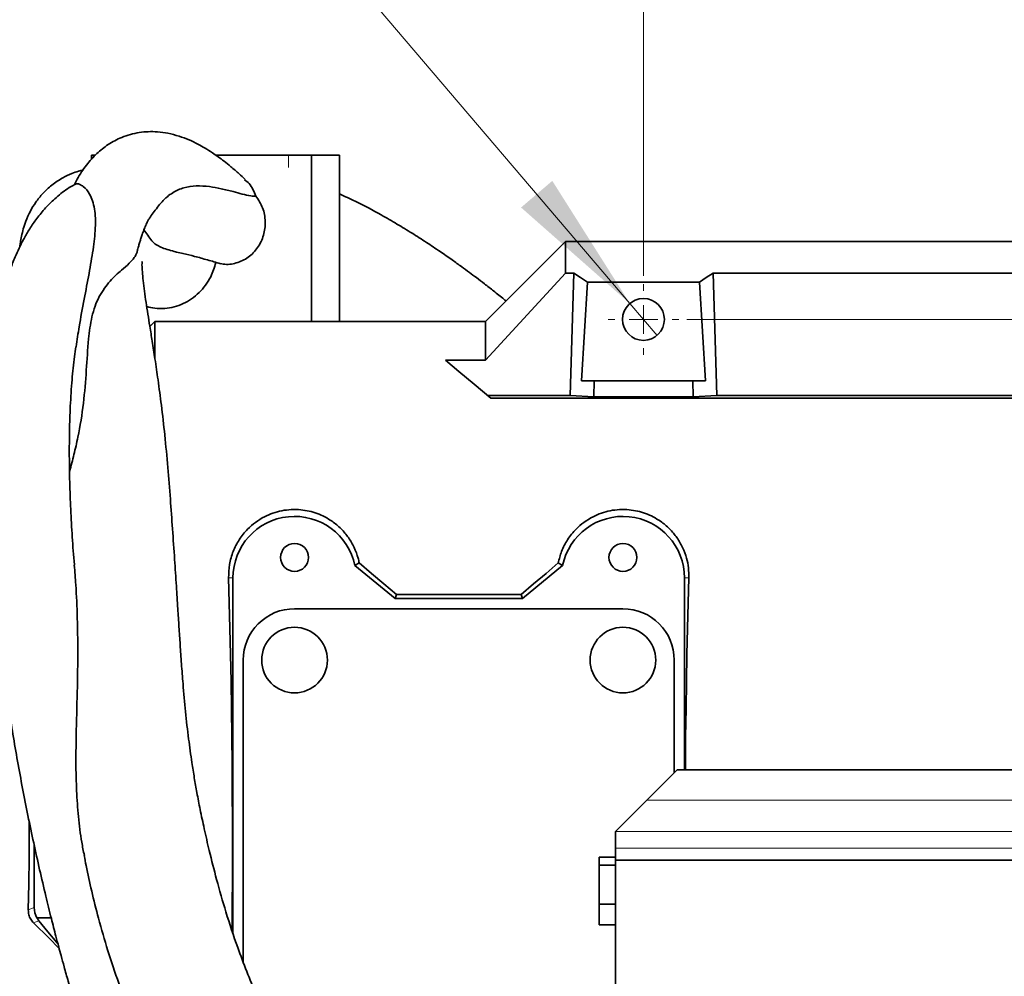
# Model space of a CAD drawing. Header units: millimetres. Extents: x 0 to 12118, y 0 to 8400.
# Tile 46 of 127: x 1215 to 1694, y 7125 to 7591. Entities that reach past the tile are written whole.
import ezdxf

# ---------------------------------------------------------------- set-up
doc = ezdxf.new("R2010")
doc.units = ezdxf.units.MM
doc.header["$LTSCALE"] = 20
doc.styles.add('SLDTEXTSTYLE0', font='TXT', dxfattribs={"width": 0.605})
doc.dimstyles.new('SLDDIMSTYLE10', dxfattribs={"dimtxt": 70, "dimasz": 70, "dimexe": 0, "dimexo": 0.0625, "dimgap": 17.5, "dimtad": 1, "dimdec": 1, "dimlfac": 0.5, "dimrnd": 1e-09, "dimzin": 12, "dimdsep": 46, "dimtxsty": 'SLDTEXTSTYLE0', "dimsah": 1, "dimcen": 0.09, "dimadec": 0, "dimazin": 3, "dimtfac": 1, "dimtmove": 0, "dimatfit": 0, "dimfxl": 1, "dimfrac": 2, "dimtolj": 1, "dimtzin": 12, "dimarcsym": 0})
doc.dimstyles.new('SLDDIMSTYLE11', dxfattribs={"dimtxt": 70, "dimasz": 70, "dimexe": 0, "dimexo": 0.0625, "dimgap": 17.5, "dimtad": 1, "dimdec": 1, "dimlfac": 0.5, "dimrnd": 1e-09, "dimzin": 12, "dimdsep": 46, "dimtxsty": 'SLDTEXTSTYLE0', "dimsah": 1, "dimcen": 0.09, "dimadec": 0, "dimazin": 3, "dimtfac": 1, "dimtofl": 0, "dimtmove": 0, "dimatfit": 3, "dimfxl": 1, "dimfrac": 2, "dimtolj": 1, "dimtzin": 12, "dimarcsym": 0})
doc.dimstyles.new('SLDDIMSTYLE12', dxfattribs={"dimtxt": 70, "dimasz": 70, "dimexe": 0, "dimexo": 0.0625, "dimgap": 17.5, "dimtad": 0, "dimtih": 1, "dimtoh": 1, "dimdec": 1, "dimlfac": 0.5, "dimrnd": 1e-09, "dimzin": 12, "dimdsep": 46, "dimtxsty": 'SLDTEXTSTYLE0', "dimblk1": 'NONE', "dimsah": 1, "dimcen": 0, "dimadec": 0, "dimazin": 3, "dimtfac": 1, "dimtmove": 0, "dimatfit": 3, "dimldrblk": 'NONE', "dimfxl": 1, "dimfrac": 2, "dimtolj": 1, "dimtzin": 12, "dimarcsym": 0})

# ---------------------------------------------------------------- blocks, each defined once
blk = doc.blocks.new('_D_60')
at = {"color": 7, "linetype": 'Continuous', "lineweight": 0}
for p, q in [((1718.46, 6792.74), (1718.46, 7813.61)), ((1898.46, 7465.94), (1898.46, 7813.61)), ((1718.46, 7783.61), (1598.46, 7783.61)), ((1718.46, 7783.61), (1898.46, 7783.61)), ((1898.46, 7783.61), (2018.46, 7783.61))]:
    blk.add_line(p, q, dxfattribs=at)
at = {"color": 7, "linetype": 'Continuous', "lineweight": 18}
for points in [[(1718.46, 7783.61), (1648.46, 7793.61), (1648.46, 7773.61)], [(1898.46, 7783.61), (1968.46, 7773.61), (1968.46, 7793.61)]]:
    blk.add_solid(points, dxfattribs=at)
at = {"color": 7, "linetype": 'Continuous', "lineweight": 18, "insert": (1754.99, 7873.84), "char_height": 70, "attachment_point": 1, "style": 'SLDTEXTSTYLE0'}
blk.add_mtext('90', dxfattribs=at)
blk = doc.blocks.new('_D_64')
at = {"color": 7, "linetype": 'Continuous', "lineweight": 0}
for p, q in [((1539.66, 7444.74), (3052.94, 7444.74)), ((3022.94, 6788.74), (3022.94, 7444.74)), ((1722.46, 6788.74), (3052.94, 6788.74))]:
    blk.add_line(p, q, dxfattribs=at)
at = {"color": 7, "linetype": 'Continuous', "lineweight": 18}
for points in [[(3022.94, 7444.74), (3012.94, 7374.74), (3032.94, 7374.74)], [(3022.94, 6788.74), (3032.94, 6858.74), (3012.94, 6858.74)]]:
    blk.add_solid(points, dxfattribs=at)
at = {"color": 7, "linetype": 'Continuous', "lineweight": 18, "insert": (2932.7, 7036.53), "char_height": 70, "attachment_point": 1, "rotation": 90, "style": 'SLDTEXTSTYLE0'}
blk.add_mtext('328', dxfattribs=at)
blk = doc.blocks.new('_D_66')
at = {"color": 7, "linetype": 'Continuous', "lineweight": 0}
for p, q in [((1518.46, 7465.94), (1518.46, 7953.61)), ((1898.46, 7465.94), (1898.46, 7953.61)), ((1518.46, 7923.61), (1321.99, 7923.61)), ((1518.46, 7923.61), (1898.46, 7923.61))]:
    blk.add_line(p, q, dxfattribs=at)
at = {"color": 7, "linetype": 'Continuous', "lineweight": 18}
for points in [[(1518.46, 7923.61), (1588.46, 7913.61), (1588.46, 7933.61)], [(1898.46, 7923.61), (1828.46, 7933.61), (1828.46, 7913.61)]]:
    blk.add_solid(points, dxfattribs=at)
at = {"color": 7, "linetype": 'Continuous', "lineweight": 18, "insert": (1321.99, 8013.84), "char_height": 70, "attachment_point": 1, "style": 'SLDTEXTSTYLE0'}
blk.add_mtext('190', dxfattribs=at)
blk = doc.blocks.new('SW_SYMBOL_HOLE_DEPTH')
at = {"color": 0, "linetype": 'Continuous', "lineweight": 18}
for p, q in [((0, 17500), (16000, 17500)), ((8000, 17500), (8000, 1500)), ((2000, 11100), (8000, 1500)), ((14000, 11100), (8000, 1500))]:
    blk.add_line(p, q, dxfattribs=at)
blk = doc.blocks.new('_D_70')
at = {"color": 7, "linetype": 'Continuous', "lineweight": 0}
for p, q in [((1229.55, 7783.61), (653.79, 7783.61)), ((1511.84, 7452.5), (1229.55, 7783.61)), ((1525.08, 7436.98), (1511.84, 7452.5))]:
    blk.add_line(p, q, dxfattribs=at)
at = {"color": 7, "linetype": 'Continuous', "lineweight": 18}
blk.add_solid([(1511.84, 7452.5), (1474.04, 7512.26), (1458.82, 7499.28)], dxfattribs=at)
at = {"color": 7, "linetype": 'Continuous', "lineweight": 18, "xscale": 0.004511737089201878, "yscale": 0.004511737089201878, "zscale": 0.004511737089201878}
blk.add_blockref('SW_SYMBOL_HOLE_DEPTH', (995.92, 7793.73), dxfattribs=at)
at = {"color": 7, "linetype": 'Continuous', "lineweight": 18, "char_height": 70, "attachment_point": 1, "style": 'SLDTEXTSTYLE0'}
for s, insert in [('4x M12', (653.79, 7874.04)), ('22', (1092.6, 7874.04))]:
    blk.add_mtext(s, dxfattribs=dict(at, insert=insert))
blk = doc.blocks.new('_None')
blk = doc.blocks.new('SW_CENTERMARKSYMBOL_15')
at = {"color": 0, "linetype": 'Continuous', "lineweight": 18}
for p, q in [((0, 14), (0, 17.2)), ((0, 0), (0, 7)), ((-14, 0), (-17.2, 0)), ((0, 0), (-7, 0)), ((0, 0), (0, -7)), ((0, 0), (7, 0)), ((14, 0), (17.2, 0)), ((0, -14), (0, -17.2))]:
    blk.add_line(p, q, dxfattribs=at)

msp = doc.modelspace()

# ---------------------------------------------------------------- linework, layer by layer
at = {"color": 7, "linetype": 'Continuous', "lineweight": 35}
for p, q in [((1251.45365, 7524.739022), (1249.608104, 7524.739022)), ((1249.608104, 7522.695298), (1249.608104, 7524.739022)), ((1310.17084, 7524.739022), (1345.456754, 7524.739022)), ((1356.733066, 7524.739022), (1345.456754, 7524.739022)), ((1356.733066, 7524.739022), (1356.733066, 7443.738932)), ((1370.413871, 7524.739022), (1356.733066, 7524.739022)), ((1370.413871, 7524.739022), (1370.413871, 7443.738932)), ((1441.458029, 7443.738932), (1480.458034, 7482.738967)), ((1480.458034, 7482.738967), (1480.458034, 7467.316861)), ((1986.854789, 7482.738967), (1480.458034, 7482.738967)), ((1480.458034, 7467.316861), (1441.458029, 7424.899812)), ((1480.458034, 7467.316861), (1484.475521, 7467.316861)), ((1484.475521, 7467.316861), (1482.66956, 7407.630677)), ((1552.440536, 7467.316861), (1554.246498, 7407.630677)), ((1552.440536, 7467.316861), (1864.475546, 7467.316861)), ((1488.239435, 7414.738889), (1491.157857, 7462.965007)), ((1491.157857, 7462.965007), (1545.7582, 7462.965007)), ((1545.7582, 7462.965007), (1548.676622, 7414.738889)), ((1280.458027, 7443.738932), (1277.970386, 7441.251273)), ((1280.458027, 7443.738932), (1280.458027, 7425.762172)), ((1280.458027, 7443.738932), (1441.458029, 7443.738932)), ((1441.458029, 7443.738932), (1441.458029, 7424.899812)), ((1441.458029, 7424.899812), (1422.006478, 7424.899812)), ((1488.239435, 7414.738889), (1494.431642, 7414.738889)), ((1494.431642, 7414.738889), (1494.195384, 7406.931157)), ((1494.431642, 7414.738889), (1542.484415, 7414.738889)), ((1542.720673, 7406.931157), (1542.484415, 7414.738889)), ((1542.484415, 7414.738889), (1548.676622, 7414.738889)), ((1442.586948, 7407.630677), (1482.66956, 7407.630677)), ((1482.66956, 7407.630677), (1494.195384, 7406.931157)), ((1494.195384, 7406.931157), (1542.720673, 7406.931157)), ((1554.246498, 7407.630677), (1542.720673, 7406.931157)), ((1554.246498, 7407.630677), (1862.669525, 7407.630677)), ((1955.458042, 7406.381125), (1444.076051, 7406.381125)), ((1379.986604, 7326.049084), (1377.851905, 7324.738974)), ((1476.929453, 7326.049084), (1479.064149, 7324.738974)), ((1397.447822, 7308.738942), (1377.851905, 7324.738974)), ((1479.064149, 7324.738974), (1459.468228, 7308.738942)), ((1318.458027, 7318.738932), (1318.458027, 7145.646209)), ((1538.458032, 7225.226636), (1538.458032, 7318.738932)), ((1398.120542, 7310.626502), (1397.447822, 7308.738942)), ((1398.120542, 7310.626502), (1458.795515, 7310.626502)), ((1458.795515, 7310.626502), (1459.468228, 7308.738942)), ((1459.468228, 7308.738942), (1397.447822, 7308.738942)), ((1348.458027, 7303.738827), (1508.458031, 7303.738827)), ((1323.458028, 7131.520862), (1323.458028, 7278.738971)), ((1533.458022, 7278.738971), (1533.458022, 7223.826642)), ((1534.858031, 7225.226636), (1520.11427, 7210.48295)), ((1936.458049, 7225.226636), (1534.858031, 7225.226636)), ((1504.858029, 7195.226664), (1504.858029, 7195.115442)), ((1504.858029, 7195.115442), (1504.858029, 7187.093372)), ((1221.614776, 7188.537831), (1221.614776, 7158.090229)), ((1504.858029, 7187.093372), (1504.858029, 7181.226606)), ((1504.858029, 7182.726617), (1496.858028, 7182.726617)), ((1496.858028, 7178.726668), (1496.858028, 7182.726617)), ((1504.858029, 7181.226606), (1504.858029, 7019.226665)), ((1936.458049, 7181.226606), (1504.858029, 7181.226606)), ((1504.858029, 7178.726668), (1496.858028, 7178.726668)), ((1496.858028, 7159.726615), (1496.858028, 7178.726668)), ((1496.858028, 7159.726615), (1504.858029, 7159.726615)), ((1496.858028, 7149.726624), (1496.858028, 7159.726615)), ((1222.954517, 7153.115864), (1229.902965, 7153.115864)), ((1496.858028, 7149.726624), (1504.858029, 7149.726624))]:
    msp.add_line(p, q, dxfattribs=at)
at = {"color": 8, "linetype": 'Continuous', "lineweight": 18}
for p, q in [((1345.456754, 7518.73898), (1345.456754, 7524.739022)), ((1316.328915, 7318.738932), (1318.458027, 7318.738932)), ((1540.58714, 7318.738932), (1538.458032, 7318.738932)), ((1520.11427, 7210.48295), (1916.458008, 7210.48295)), ((1916.458008, 7195.115442), (1504.858029, 7195.115442)), ((1504.858029, 7187.093372), (1916.458008, 7187.093372)), ((1218.757217, 7157.0332), (1221.614776, 7158.090229)), ((1223.962655, 7151.632304), (1221.347337, 7150.664801))]:
    msp.add_line(p, q, dxfattribs=at)
at = {"color": 7, "linetype": 'Continuous', "lineweight": 35, "flags": 128}
for points in [[(1484.475521, 7467.316861), (1487.834317, 7465.20638), (1491.157857, 7462.965007)], [(1545.7582, 7462.965007), (1549.08174, 7465.20638), (1552.440536, 7467.316861)], [(1444.076051, 7406.381125), (1435.938959, 7413.208956), (1428.575342, 7419.387812), (1422.006478, 7424.899812)], [(1379.986604, 7326.049084), (1385.933628, 7320.979829), (1391.979379, 7315.838094), (1398.120542, 7310.626502)], [(1458.795515, 7310.626502), (1464.936686, 7315.838094), (1470.98243, 7320.979829), (1476.929453, 7326.049084)], [(1318.01564, 7146.987314), (1318.103579, 7158.802862), (1318.169238, 7172.612662), (1318.19546, 7186.470265), (1318.182165, 7200.334425), (1318.129393, 7214.164371), (1318.0373, 7227.919216), (1317.906158, 7241.55807), (1317.736356, 7255.040879), (1317.528395, 7268.32747), (1317.28289, 7281.378741), (1317.000568, 7294.156308), (1316.682262, 7306.621785), (1316.328915, 7318.738932)], [(1540.58714, 7318.738932), (1540.233788, 7306.621785), (1539.915485, 7294.156308), (1539.633167, 7281.378741), (1539.387656, 7268.32747), (1539.179695, 7255.040879), (1539.009896, 7241.55807), (1538.878751, 7227.919216), (1538.857592, 7225.226636)], [(1520.11427, 7210.48295), (1516.66106, 7207.029695), (1513.311562, 7203.680153), (1510.166419, 7200.535054), (1507.320074, 7197.688694), (1504.858029, 7195.226664)], [(1219.129858, 7200.396056), (1219.170307, 7195.117111), (1219.170307, 7182.360763), (1219.032345, 7169.641371), (1218.757217, 7157.0332)], [(1221.347337, 7150.664801), (1228.920398, 7143.153305), (1233.68076, 7138.410325)], [(1233.260137, 7140.282507), (1232.616437, 7141.072984), (1228.313533, 7146.339054), (1223.962655, 7151.632304)]]:
    msp.add_lwpolyline(points, dxfattribs=at)
at = {"color": 7, "linetype": 'Continuous', "lineweight": 35}
for centre, radius in [((1518.45804, 7444.739028), 10.200002), ((1348.458025, 7328.738955), 6.800025), ((1508.458021, 7328.738958), 6.800026), ((1348.458047, 7278.738969), 16.000021), ((1508.458046, 7278.738969), 16.000023)]:
    msp.add_circle(centre, radius, dxfattribs=at)
for centre, radius, start, end in [((1348.458031, 7318.73894), 30.000004, 11.53702442, 180.00001471), ((1508.458029, 7318.738978), 30.000003, 359.99991343, 168.46304853), ((1348.457865, 7278.73899), 24.999838, 89.99962949, 180.00004434), ((1508.458029, 7278.738834), 24.999993, 0.00031228, 89.99999508), ((1231.511336, 7158.088062), 9.89656, 179.98745386, 210.16002293)]:
    msp.add_arc(centre, radius, start, end, dxfattribs=at)
for points, knots in [([(1324.330292, 7512.994523), (1323.386967, 7513.891185), (1321.156419, 7516.011396), (1317.744898, 7518.948965), (1314.314055, 7521.721372), (1311.292634, 7523.984149), (1308.218304, 7526.120979), (1304.943409, 7528.194516), (1301.184449, 7530.302867), (1296.974203, 7532.314803), (1292.117755, 7534.149864), (1286.972468, 7535.50006), (1281.933048, 7536.20492), (1277.242495, 7536.304591), (1272.791065, 7535.883016), (1268.447487, 7534.950181), (1263.272889, 7533.174167), (1257.674082, 7530.178944), (1251.903832, 7525.574987), (1246.855808, 7519.860839), (1243.294452, 7514.69143), (1241.723407, 7511.324794), (1241.319468, 7510.45918)], [0, 0, 0, 0, 0.0388814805, 0.0919375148, 0.13444919, 0.1706549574, 0.2046931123, 0.2462891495, 0.2864132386, 0.3333970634, 0.3855746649, 0.441297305, 0.4919706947, 0.5372475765, 0.5811647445, 0.6252683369, 0.66966653, 0.7442638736, 0.8137017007, 0.8890623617, 0.9714762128, 1, 1, 1, 1]), ([(1245.578465, 7517.601485), (1244.802111, 7517.401489), (1242.890155, 7516.908952), (1239.519644, 7515.710511), (1235.041497, 7513.596798), (1230.220738, 7510.382617), (1225.831268, 7506.293698), (1222.392619, 7501.995733), (1219.622334, 7497.451308), (1217.651384, 7493.046555), (1216.291222, 7488.913254), (1215.435239, 7485.387746), (1214.914249, 7482.531867), (1214.723466, 7480.860124), (1214.657006, 7480.277772)], [0, 0, 0, 0, 0.0464383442, 0.1143652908, 0.206914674, 0.3327441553, 0.4483544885, 0.553138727, 0.6506885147, 0.7559805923, 0.8319581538, 0.9025223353, 0.9660436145, 1, 1, 1, 1]), ([(1329.639898, 7504.835124), (1328.7378, 7507.028848), (1327.463984, 7510.126513), (1324.902121, 7512.194761), (1324.154534, 7512.798304)], [0, 0, 0, 0, 0.7081864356, 1, 1, 1, 1]), ([(1241.573197, 7510.61439), (1240.296237, 7509.894164), (1236.755671, 7507.897228), (1231.747295, 7503.75493), (1226.638892, 7498.658181), (1222.473417, 7493.487631), (1219.105026, 7488.499748), (1216.417816, 7483.847224), (1214.20346, 7479.464808), (1212.052161, 7474.65317), (1209.816105, 7468.87365), (1207.47202, 7461.618579), (1205.191596, 7452.869569), (1203.11589, 7442.505357), (1201.378519, 7430.668092), (1199.951311, 7416.638976), (1198.995622, 7400.381052), (1198.633955, 7381.806782), (1198.920488, 7362.442345), (1199.763448, 7343.302987), (1200.848782, 7327.400495), (1201.919563, 7314.810823), (1202.836497, 7305.305042), (1203.760356, 7296.6373), (1204.659015, 7288.858155), (1205.557985, 7281.565865), (1206.558079, 7273.907181), (1207.793558, 7265.003751), (1209.370206, 7254.382236), (1211.293775, 7242.330786), (1213.515749, 7229.399223), (1215.954077, 7216.169894), (1218.565087, 7202.902862), (1221.330087, 7189.697128), (1224.230496, 7176.632015), (1227.112608, 7164.349321), (1229.776289, 7153.546559), (1231.895061, 7145.290679), (1233.480614, 7139.282966), (1234.815397, 7134.319887), (1236.344248, 7128.743874), (1238.325137, 7121.696676), (1240.796411, 7113.173093), (1243.663966, 7103.633373), (1246.767649, 7093.695761), (1249.948112, 7083.88767), (1253.63067, 7072.934692), (1257.830853, 7060.96432), (1262.593774, 7048.040273), (1267.444997, 7035.484639), (1272.465545, 7023.088101), (1277.721845, 7010.716392), (1283.048712, 6998.777418), (1287.510678, 6989.245169), (1290.835492, 6982.383263), (1292.970473, 6978.066321), (1294.783931, 6974.460785), (1296.62631, 6970.84998), (1298.862919, 6966.538582), (1301.788822, 6961.022645), (1305.960111, 6953.378987), (1311.638059, 6943.395177), (1319.150889, 6930.930639), (1328.26501, 6916.825512), (1339.183975, 6901.365036), (1350.980498, 6886.025252), (1359.704754, 6876.365851), (1363.738188, 6871.900077)], [0, 0, 0, 0, 0.0063903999, 0.017718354, 0.0282002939, 0.0378581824, 0.0466360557, 0.0544420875, 0.061287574, 0.0680538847, 0.0774343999, 0.088314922, 0.1013069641, 0.1168663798, 0.1344157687, 0.1534949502, 0.1783848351, 0.2054611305, 0.2345461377, 0.2628806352, 0.2890516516, 0.3040960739, 0.3180159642, 0.3307241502, 0.3421335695, 0.3521875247, 0.3627864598, 0.3758375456, 0.3914115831, 0.4096430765, 0.4290914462, 0.4486671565, 0.4683434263, 0.4880944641, 0.507541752, 0.5267428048, 0.5431474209, 0.5560932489, 0.5639363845, 0.5702610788, 0.5785203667, 0.5891665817, 0.6022047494, 0.6172463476, 0.6326346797, 0.6476347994, 0.6622394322, 0.6830589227, 0.7029902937, 0.7223421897, 0.7417935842, 0.7613509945, 0.7809967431, 0.7988394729, 0.8072762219, 0.814269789, 0.8198551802, 0.8248877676, 0.831958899, 0.8410497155, 0.8521340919, 0.869956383, 0.8911647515, 0.9156350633, 0.9432191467, 0.9737488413, 1, 1, 1, 1]), ([(1241.607477, 7510.552163), (1241.887146, 7510.690931), (1242.602112, 7511.045688), (1244.015105, 7510.455802), (1246.344571, 7509.127654), (1248.568975, 7506.237593), (1250.198947, 7502.378544), (1251.104559, 7498.399856), (1251.490399, 7493.980248), (1251.404927, 7487.345918), (1250.331287, 7478.33127), (1248.30949, 7466.80603), (1245.92846, 7454.304651), (1243.674201, 7442.42974), (1242.496162, 7434.66182), (1242.00396, 7431.416268)], [0, 0, 0, 0, 0.0106709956, 0.0272800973, 0.0497858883, 0.1073523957, 0.1503975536, 0.1983064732, 0.2510035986, 0.3072591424, 0.4330045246, 0.5719565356, 0.7217443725, 0.8837407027, 1, 1, 1, 1]), ([(1277.795655, 7494.114632), (1278.388892, 7494.956389), (1280.302988, 7497.672342), (1283.071855, 7501.281229), (1286.360931, 7504.502403), (1289.811668, 7507.07733), (1294.542642, 7509.177408), (1300.713659, 7509.995605), (1306.808746, 7509.588432), (1312.803272, 7508.498242), (1318.098918, 7507.139603), (1322.91349, 7505.870643), (1326.581047, 7504.816724), (1328.836678, 7504.830292), (1329.639898, 7504.835124)], [0, 0, 0, 0, 0.0528385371, 0.1704851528, 0.2326481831, 0.2883724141, 0.3907189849, 0.4939701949, 0.6045779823, 0.7028285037, 0.8062449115, 0.8846938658, 0.9589400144, 1, 1, 1, 1]), ([(1329.639898, 7504.835124), (1330.862773, 7502.970622), (1333.324791, 7499.216817), (1334.506898, 7492.446392), (1333.685942, 7485.687888), (1330.774403, 7479.556988), (1326.105357, 7474.752529), (1320.211264, 7471.963615), (1315.372961, 7471.31221), (1312.861249, 7471.861606), (1312.411127, 7471.960063)], [0, 0, 0, 0, 0.13967943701, 0.28121695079, 0.4233741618, 0.56432923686, 0.70256191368, 0.83773911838, 0.97092132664, 1, 1, 1, 1]), ([(1451.485482, 7453.766341), (1451.155856, 7454.037584), (1449.165476, 7455.675428), (1445.664868, 7458.454673), (1441.187856, 7461.956259), (1437.256492, 7464.957153), (1433.556796, 7467.72767), (1429.636979, 7470.605658), (1424.870803, 7474.023559), (1419.158416, 7477.99657), (1412.63753, 7482.361428), (1405.649656, 7486.835495), (1398.323064, 7491.303701), (1389.148916, 7496.569513), (1379.875461, 7501.564336), (1372.973652, 7504.700502), (1370.413871, 7505.863662)], [0, 0, 0, 0, 0.0132532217, 0.0800268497, 0.1387609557, 0.1897150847, 0.2335748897, 0.2822602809, 0.3406902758, 0.4156609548, 0.4982801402, 0.5842960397, 0.6732553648, 0.7646743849, 0.9127211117, 1, 1, 1, 1]), ([(1272.181896, 7479.095692), (1272.296162, 7479.57305), (1272.567052, 7480.704717), (1273.05729, 7482.417022), (1273.626, 7484.306007), (1274.271337, 7486.261988), (1275.033615, 7488.369404), (1275.931334, 7490.546099), (1276.824773, 7492.494597), (1277.529495, 7493.636746), (1277.81509, 7494.099612)], [0, 0, 0, 0, 0.0915322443, 0.2169946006, 0.3320851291, 0.459435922, 0.6010841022, 0.7498808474, 0.8986370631, 1, 1, 1, 1]), ([(1275.095997, 7488.473887), (1275.748105, 7487.570902), (1277.04539, 7485.77453), (1278.71619, 7483.124548), (1280.893785, 7481.12545), (1283.461259, 7479.804247), (1286.481688, 7478.809179), (1289.045703, 7478.102174), (1290.596724, 7477.676197), (1290.977129, 7477.571721)], [0, 0, 0, 0, 0.1665591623, 0.3313477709, 0.4663107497, 0.6024449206, 0.7595976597, 0.9410385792, 1, 1, 1, 1]), ([(1238.858533, 7370.680804), (1239.583471, 7373.412733), (1241.052718, 7378.949591), (1243.583661, 7389.971208), (1245.788754, 7403.678646), (1247.051316, 7419.686058), (1247.85394, 7433.768621), (1249.19394, 7444.216338), (1251.121655, 7451.103781), (1253.158313, 7455.776765), (1255.691959, 7459.859432), (1258.484191, 7463.319963), (1261.321574, 7466.216785), (1264.489868, 7469.077344), (1267.669916, 7471.697005), (1270.399751, 7474.554946), (1271.701264, 7477.070115), (1271.969704, 7478.597975), (1272.062973, 7479.128833)], [0, 0, 0, 0, 0.0724401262, 0.1468159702, 0.2897706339, 0.4277683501, 0.5581311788, 0.6514762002, 0.6969059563, 0.7409911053, 0.7816480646, 0.8196828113, 0.8547250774, 0.8854726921, 0.9290435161, 0.9603363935, 0.9862188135, 1, 1, 1, 1]), ([(1290.973635, 7477.537627), (1292.013211, 7477.326133), (1294.969328, 7476.724734), (1299.983221, 7475.435729), (1306.077728, 7473.736651), (1310.27019, 7472.497837), (1312.39273, 7471.870656)], [0, 0, 0, 0, 0.1435817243, 0.4082859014, 0.7004297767, 1, 1, 1, 1]), ([(1433.787284, 6993.798132), (1430.7381, 6996.082498), (1422.874656, 7001.973578), (1411.168954, 7011.614835), (1399.141835, 7022.172492), (1388.99813, 7031.78405), (1380.586354, 7040.318556), (1373.75803, 7047.715299), (1368.158262, 7054.167013), (1363.549545, 7059.797054), (1359.578175, 7064.931149), (1356.107774, 7069.652969), (1352.944506, 7074.171581), (1349.893507, 7078.737693), (1346.58332, 7083.936821), (1342.829512, 7090.193447), (1338.638606, 7097.706322), (1334.206023, 7106.346901), (1329.621136, 7116.174834), (1325.058706, 7127.047124), (1320.031825, 7140.41333), (1315.102766, 7155.389116), (1310.583408, 7171.185157), (1307.148013, 7184.722423), (1304.529305, 7196.102969), (1302.537978, 7205.526455), (1300.942478, 7213.795548), (1299.600531, 7221.423586), (1298.21701, 7230.110741), (1296.733783, 7240.85953), (1295.298074, 7253.652759), (1294.204771, 7265.894884), (1293.380885, 7276.762399), (1292.740642, 7285.997223), (1292.150726, 7294.934755), (1291.534739, 7304.443944), (1290.830122, 7315.399177), (1289.986846, 7328.351048), (1289.029125, 7342.502413), (1287.945933, 7357.459639), (1286.727983, 7372.739448), (1285.321007, 7388.016956), (1283.700026, 7402.241795), (1282.066863, 7414.592465), (1280.545468, 7424.973494), (1279.188275, 7433.668155), (1278.018093, 7440.950578), (1277.009851, 7447.245573), (1276.127226, 7452.971252), (1275.350675, 7458.381585), (1274.754883, 7463.491456), (1274.315026, 7467.293711), (1274.237838, 7470.507088), (1274.059142, 7471.395226), (1274.282108, 7473.04941), (1274.175963, 7472.798668), (1274.169063, 7472.782368)], [0, 0, 0, 0, 0.0217624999, 0.056122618, 0.0865932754, 0.1131686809, 0.1359293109, 0.1550339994, 0.1706637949, 0.1847235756, 0.1965907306, 0.2077381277, 0.218195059, 0.2280967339, 0.2391063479, 0.2534002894, 0.269770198, 0.2882397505, 0.3088625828, 0.3317048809, 0.3555761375, 0.390420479, 0.4217338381, 0.4494132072, 0.4701925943, 0.4884395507, 0.5044300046, 0.518298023, 0.5326814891, 0.5546779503, 0.5802749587, 0.6062126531, 0.6248840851, 0.6425323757, 0.6590923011, 0.6760501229, 0.696966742, 0.7218025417, 0.7501933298, 0.7779900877, 0.807467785, 0.8377540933, 0.865626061, 0.8892457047, 0.9089177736, 0.9255585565, 0.9395156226, 0.9510481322, 0.9619870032, 0.9725738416, 0.9823934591, 0.9909589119, 0.9955777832, 0.9985438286, 0.9999053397, 1, 1, 1, 1]), ([(1276.443829, 7450.972552), (1277.741754, 7450.656002), (1280.622376, 7449.95345), (1285.161297, 7449.926479), (1289.873318, 7450.68931), (1294.289907, 7452.283395), (1298.399797, 7454.652789), (1302.037663, 7457.681007), (1305.1716, 7461.348892), (1308.181833, 7466.174329), (1309.407392, 7470.074591), (1310.140024, 7472.406144)], [0, 0, 0, 0, 0.0896531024, 0.1989766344, 0.3024464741, 0.4095653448, 0.5128510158, 0.6201364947, 0.7262509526, 0.8363544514, 1, 1, 1, 1]), ([(1241.207634, 7325.027461), (1241.202105, 7325.088972), (1240.791761, 7329.654199), (1240.161455, 7338.718001), (1239.385816, 7352.115299), (1238.900967, 7365.274977), (1238.691351, 7378.060079), (1238.777273, 7390.39351), (1239.17366, 7402.789194), (1239.969442, 7414.816477), (1240.897, 7424.50249), (1241.728173, 7429.825475), (1241.977279, 7431.420798)], [0, 0, 0, 0, 0.0017378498, 0.1289787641, 0.2556296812, 0.379348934, 0.4994994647, 0.6154093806, 0.7263795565, 0.8484171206, 0.9545699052, 1, 1, 1, 1]), ([(1316.328915, 7318.738932), (1316.39274, 7320.957292), (1316.519877, 7325.376147), (1318.377264, 7331.724094), (1321.362069, 7337.551359), (1325.148097, 7342.278839), (1329.404894, 7345.970112), (1333.584395, 7348.567768), (1337.930126, 7350.422139), (1342.29113, 7351.616346), (1346.86032, 7352.168111), (1351.337584, 7352.077673), (1355.572625, 7351.386119), (1360.826032, 7349.834469), (1366.216449, 7347.023043), (1371.220952, 7342.818056), (1374.854763, 7338.490834), (1377.634845, 7333.672553), (1379.236045, 7329.438361), (1379.809507, 7326.848795), (1379.986604, 7326.049084)], [0, 0, 0, 0, 0.0692266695, 0.1378958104, 0.2048686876, 0.2731405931, 0.326007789, 0.380570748, 0.4264388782, 0.4734559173, 0.5216115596, 0.5699934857, 0.6131280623, 0.6555242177, 0.741096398, 0.8009939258, 0.8591862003, 0.9170136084, 0.9743721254, 1, 1, 1, 1]), ([(1476.929453, 7326.049084), (1477.411149, 7327.955227), (1478.418533, 7331.941599), (1481.38084, 7337.548821), (1485.144277, 7342.279359), (1489.40584, 7345.96998), (1493.584181, 7348.567801), (1497.930181, 7350.422128), (1502.291113, 7351.61635), (1506.860318, 7352.168111), (1511.33758, 7352.077673), (1515.572613, 7351.386119), (1520.82607, 7349.834473), (1526.216147, 7347.023017), (1531.221678, 7342.818119), (1534.852106, 7338.490601), (1537.644674, 7333.673421), (1539.488686, 7328.675584), (1540.523005, 7323.653831), (1540.5657, 7320.3819), (1540.58714, 7318.738932)], [0, 0, 0, 0, 0.0613639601, 0.1283322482, 0.1965994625, 0.2494631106, 0.3040223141, 0.3498874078, 0.3969011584, 0.4450534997, 0.4934321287, 0.5365637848, 0.5789570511, 0.6645233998, 0.7244168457, 0.7826051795, 0.8404286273, 0.8977832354, 0.9486728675, 1, 1, 1, 1]), ([(1246.055697, 7183.438177), (1245.609605, 7185.602949), (1244.31406, 7191.889896), (1243.084485, 7202.454984), (1241.975422, 7218.021993), (1241.883846, 7236.518255), (1242.482951, 7257.781613), (1242.931768, 7278.672231), (1242.749119, 7297.86497), (1242.144711, 7313.261734), (1241.41236, 7321.823266), (1241.138866, 7325.020547)], [0, 0, 0, 0, 0.04671742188, 0.13567707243, 0.22456465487, 0.37662243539, 0.52641312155, 0.6743505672, 0.81834451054, 0.93216124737, 1, 1, 1, 1]), ([(1245.98184, 7183.423633), (1246.290229, 7181.795339), (1247.383827, 7176.021149), (1249.648842, 7165.846158), (1253.094112, 7152.005684), (1257.437269, 7137.016314), (1262.737977, 7121.21534), (1268.786265, 7105.497335), (1275.539455, 7090.033491), (1282.752893, 7075.337071), (1290.08182, 7061.939378), (1296.15911, 7051.8548), (1300.896617, 7044.499709), (1304.388577, 7039.299196), (1307.979911, 7034.167814), (1311.684921, 7029.090622), (1315.554466, 7024.005789), (1319.929039, 7018.501551), (1325.626735, 7011.668991), (1333.260739, 7003.06242), (1343.207499, 6992.664574), (1355.344589, 6980.963507), (1369.796908, 6968.180606), (1382.605673, 6957.531963), (1390.752554, 6951.369783), (1393.127521, 6949.573393)], [0, 0, 0, 0, 0.0175467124, 0.0622234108, 0.1103453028, 0.1685475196, 0.2274085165, 0.2867597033, 0.3468097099, 0.4060154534, 0.4600415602, 0.5084547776, 0.5306460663, 0.5526705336, 0.5747759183, 0.5969585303, 0.6192158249, 0.6424268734, 0.6713971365, 0.713403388, 0.7642108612, 0.8237160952, 0.8918486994, 0.968471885, 1, 1, 1, 1]), ([(1221.347337, 7150.664801), (1220.861012, 7151.219732), (1219.844779, 7152.379326), (1218.893839, 7154.595813), (1218.802984, 7156.216711), (1218.757217, 7157.0332)], [0, 0, 0, 0, 0.3129304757, 0.6539046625, 1, 1, 1, 1]), ([(1222.954517, 7153.115864), (1223.024302, 7152.992678), (1223.3194, 7152.471767), (1223.684156, 7151.995751), (1223.962655, 7151.632304)], [0, 0, 0, 0, 0.2364805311, 1, 1, 1, 1])]:
    msp.add_open_spline(points, degree=3, knots=knots, dxfattribs=at)

# ---------------------------------------------------------------- block references
at = {"color": 7, "linetype": 'Continuous', "lineweight": 18}
msp.add_blockref('SW_CENTERMARKSYMBOL_15', (1518.458021, 7444.73886), dxfattribs=at)

# ---------------------------------------------------------------- dimensions: what is measured, and where the dimension line sits
for base, p1, dimstyle, picture, middle in [((1898.458028, 7923.609946), (1518.458028, 7461.938925), 'SLDDIMSTYLE11', '_D_66', (1402.202317, 7923.609946)), ((1898.458028, 7783.609946), (1718.458028, 6788.738925), 'SLDDIMSTYLE10', '_D_60', (1808.458028, 7783.609946))]:
    dim = msp.add_linear_dim(base=base, p1=p1, p2=(1898.458028, 7461.938925), dimstyle=dimstyle, dxfattribs=at)
    dim.commit()
    dim.dimension.update_dxf_attribs({"geometry": picture, "text_midpoint": middle, "dimtype": 160})
dim = msp.add_diameter_dim_2p(p1=(1525.075587, 7436.976972), p2=(1511.840468, 7452.500878), text='4x M12 {\\fGDT;x}22', dimstyle='SLDDIMSTYLE12', override={"dimpost": '<>'}, dxfattribs=at)
dim.commit()
dim.dimension.update_dxf_attribs({"geometry": '_D_70', "text_midpoint": (926.670428, 7837.422448), "dimtype": 163})
dim = msp.add_linear_dim(base=(3022.937231, 7444.738925), p1=(1718.458028, 6788.738925), p2=(1535.658028, 7444.738925), angle=90, dimstyle='SLDDIMSTYLE11', dxfattribs=at)
dim.commit()
dim.dimension.update_dxf_attribs({"geometry": '_D_64', "text_midpoint": (3022.937231, 7116.738925), "dimtype": 160})

doc.saveas('drawing.dxf')
